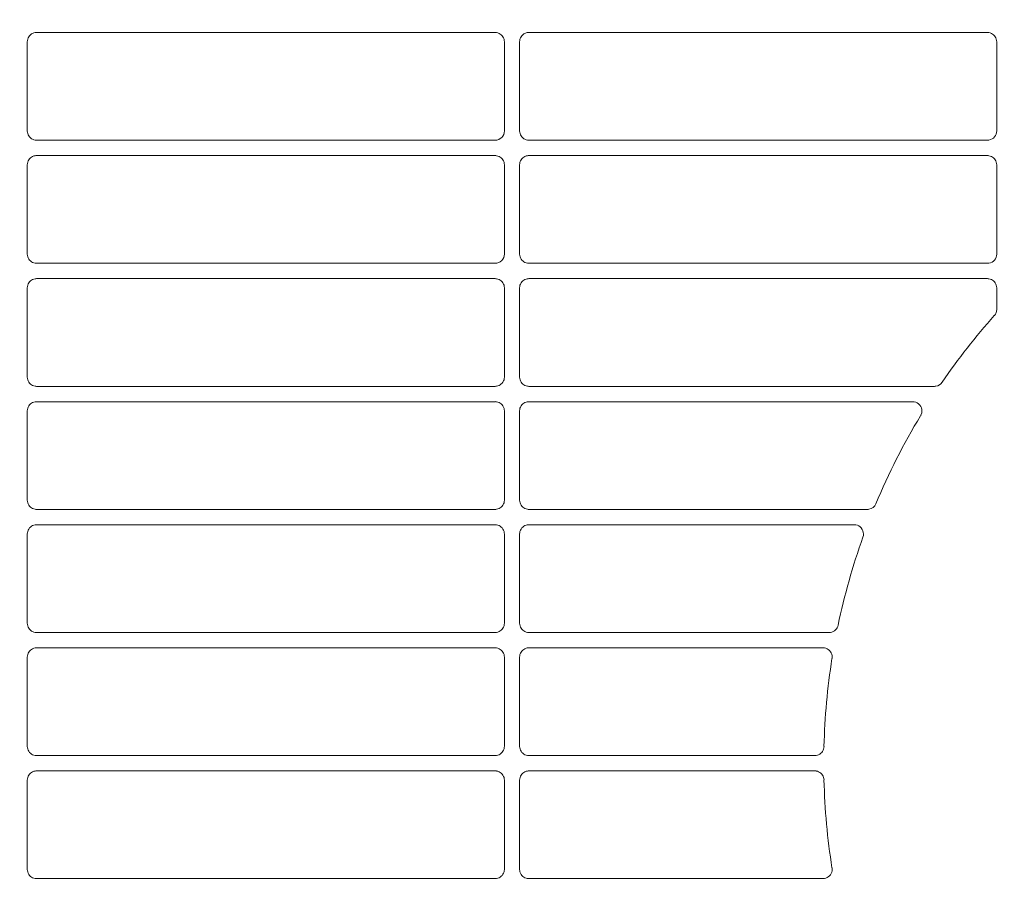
# Model space of a CAD drawing. Header units: millimetres. Extents: x -3034 to 546681, y -100001 to 133386.
# Tile 142 of 173: x 101760 to 101920, y -18041 to -17900. Entities that reach past the tile are written whole.
import ezdxf

# ---------------------------------------------------------------- set-up
doc = ezdxf.new("R2010")
doc.units = ezdxf.units.MM
doc.linetypes.add('ACAD_ISO03W100', pattern=[150, 60, -90])
doc.layers.get('Defpoints').update_dxf_attribs({"color": 252})
for name, color, linetype in [('___INST__AR_podstawy', 3, 'Continuous'), ('DETAIL', 5, 'Continuous'), ('ELEK CIENKIE', 80, 'Continuous'), ('ELEK ODGROMÓWKA', 214, 'Continuous')]:
    doc.layers.add(name, color=color, linetype=linetype)
doc.layers.add('I_WYMIARY', color=6, linetype='Continuous', lineweight=18)
doc.styles.add('DETALE1_100', font='arial.ttf', dxfattribs={"width": 0.6, "height": 200})
doc.dimstyles.new('Detale 1_100', dxfattribs={"dimscale": 0.12, "dimtxt": 250, "dimasz": 20, "dimexe": 50, "dimexo": 0, "dimgap": 30, "dimtad": 1, "dimdec": 1, "dimlfac": 0.1, "dimzin": 9, "dimdsep": 46, "dimtxsty": 'DETALE1_100', "dimblk1": 'DIM_KRESKA_', "dimblk2": 'DIM_KRESKA_', "dimsah": 1, "dimcen": 0, "dimse1": 1, "dimse2": 1, "dimclrd": 256, "dimclre": 256, "dimclrt": 256, "dimadec": 0, "dimazin": 0, "dimtfac": 0.01, "dimtdec": 1, "dimtix": 1, "dimtofl": 0, "dimtmove": 0, "dimatfit": 3, "dimfxl": 1, "dimtolj": 1, "dimtzin": 12, "dimlwd": -1, "dimarcsym": 0})

# ---------------------------------------------------------------- blocks, each defined once
blk = doc.blocks.new('iglice')
at = {"layer": 'ELEK CIENKIE', "color": 80, "linetype": 'ACAD_ISO03W100', "ltscale": 3}
blk.add_circle((-5706.4, 7322.5), 4350, dxfattribs=at)
blk = doc.blocks.new('wentDACH')
at = {"layer": 'DETAIL', "color": 8, "linetype": 'Continuous', "lineweight": 9}
for p, q in [((-84273.47, 25497.56), (-84273.48, 25497.35)), ((-84273.48, 25482.83), (-84273.48, 25497.35)), ((-84273.42, 25497.77), (-84273.47, 25497.56)), ((-84273.35, 25497.96), (-84273.42, 25497.77)), ((-84273.25, 25498.15), (-84273.35, 25497.96)), ((-84273.13, 25498.32), (-84273.25, 25498.15)), ((-84272.98, 25498.47), (-84273.13, 25498.32)), ((-84272.81, 25498.6), (-84272.98, 25498.47)), ((-84272.63, 25498.7), (-84272.81, 25498.6)), ((-84272.43, 25498.77), (-84272.63, 25498.7)), ((-84272.23, 25498.82), (-84272.43, 25498.77)), ((-84271.99, 25498.84), (-84197.45, 25498.84)), ((-84197.01, 25498.77), (-84197.22, 25498.82)), ((-84196.81, 25498.7), (-84197.01, 25498.77)), ((-84196.63, 25498.59), (-84196.81, 25498.7)), ((-84196.46, 25498.47), (-84196.63, 25498.59)), ((-84196.31, 25498.31), (-84196.46, 25498.47)), ((-84196.19, 25498.14), (-84196.31, 25498.31)), ((-84196.09, 25497.96), (-84196.19, 25498.14)), ((-84196.02, 25497.76), (-84196.09, 25497.96)), ((-84195.97, 25497.55), (-84196.02, 25497.76)), ((-84195.96, 25497.34), (-84195.97, 25497.55)), ((-84195.96, 25497.34), (-84195.96, 25482.84)), ((-84193.47, 25497.56), (-84193.48, 25497.35)), ((-84193.48, 25482.83), (-84193.48, 25497.35)), ((-84193.43, 25497.77), (-84193.47, 25497.56)), ((-84193.35, 25497.96), (-84193.43, 25497.77)), ((-84193.25, 25498.15), (-84193.35, 25497.96)), ((-84193.13, 25498.32), (-84193.25, 25498.15)), ((-84192.98, 25498.47), (-84193.13, 25498.32)), ((-84192.81, 25498.6), (-84192.98, 25498.47)), ((-84192.63, 25498.7), (-84192.81, 25498.6)), ((-84192.43, 25498.77), (-84192.63, 25498.7)), ((-84192.23, 25498.82), (-84192.43, 25498.77)), ((-84191.99, 25498.84), (-84117.45, 25498.84)), ((-84117.01, 25498.77), (-84117.22, 25498.82)), ((-84116.82, 25498.7), (-84117.01, 25498.77)), ((-84116.63, 25498.59), (-84116.82, 25498.7)), ((-84116.46, 25498.47), (-84116.63, 25498.59)), ((-84116.32, 25498.32), (-84116.46, 25498.47)), ((-84116.19, 25498.15), (-84116.32, 25498.32)), ((-84116.09, 25497.96), (-84116.19, 25498.15)), ((-84116.02, 25497.76), (-84116.09, 25497.96)), ((-84115.97, 25497.55), (-84116.02, 25497.76)), ((-84115.96, 25497.34), (-84115.97, 25497.55)), ((-84115.96, 25497.34), (-84115.96, 25482.84)), ((-84273.48, 25482.83), (-84273.47, 25482.62)), ((-84273.47, 25482.62), (-84273.42, 25482.41)), ((-84273.42, 25482.41), (-84273.35, 25482.22)), ((-84273.35, 25482.22), (-84273.25, 25482.03)), ((-84273.25, 25482.03), (-84273.12, 25481.86)), ((-84273.12, 25481.86), (-84272.98, 25481.71)), ((-84272.98, 25481.71), (-84272.81, 25481.58)), ((-84272.81, 25481.58), (-84272.62, 25481.48)), ((-84272.62, 25481.48), (-84272.43, 25481.41)), ((-84272.43, 25481.41), (-84272.22, 25481.36)), ((-84197.46, 25481.34), (-84271.99, 25481.34)), ((-84193.48, 25482.83), (-84193.47, 25482.62)), ((-84193.47, 25482.62), (-84193.42, 25482.41)), ((-84193.42, 25482.41), (-84193.35, 25482.22)), ((-84193.35, 25482.22), (-84193.25, 25482.03)), ((-84193.25, 25482.03), (-84193.13, 25481.86)), ((-84193.13, 25481.86), (-84192.98, 25481.71)), ((-84192.98, 25481.71), (-84192.81, 25481.58)), ((-84192.81, 25481.58), (-84192.62, 25481.48)), ((-84192.62, 25481.48), (-84192.43, 25481.41)), ((-84192.43, 25481.41), (-84192.22, 25481.36)), ((-84117.46, 25481.34), (-84191.99, 25481.34)), ((-84273.25, 25478.15), (-84273.35, 25477.96)), ((-84273.13, 25478.32), (-84273.25, 25478.15)), ((-84272.98, 25478.47), (-84273.13, 25478.32)), ((-84272.81, 25478.6), (-84272.98, 25478.47)), ((-84272.63, 25478.7), (-84272.81, 25478.6)), ((-84272.43, 25478.78), (-84272.63, 25478.7)), ((-84272.23, 25478.82), (-84272.43, 25478.78)), ((-84271.99, 25478.84), (-84197.45, 25478.84)), ((-84197.01, 25478.77), (-84197.22, 25478.82)), ((-84196.81, 25478.7), (-84197.01, 25478.77)), ((-84196.63, 25478.59), (-84196.81, 25478.7)), ((-84196.46, 25478.47), (-84196.63, 25478.59)), ((-84196.31, 25478.32), (-84196.46, 25478.47)), ((-84196.19, 25478.14), (-84196.31, 25478.32)), ((-84196.09, 25477.96), (-84196.19, 25478.14)), ((-84193.25, 25478.15), (-84193.35, 25477.96)), ((-84193.13, 25478.32), (-84193.25, 25478.15)), ((-84192.98, 25478.47), (-84193.13, 25478.32)), ((-84192.81, 25478.6), (-84192.98, 25478.47)), ((-84192.63, 25478.7), (-84192.81, 25478.6)), ((-84192.43, 25478.78), (-84192.63, 25478.7)), ((-84192.23, 25478.82), (-84192.43, 25478.78)), ((-84191.99, 25478.84), (-84117.45, 25478.84)), ((-84117.01, 25478.77), (-84117.22, 25478.82)), ((-84116.82, 25478.7), (-84117.01, 25478.77)), ((-84116.63, 25478.6), (-84116.82, 25478.7)), ((-84116.46, 25478.47), (-84116.63, 25478.6)), ((-84116.32, 25478.32), (-84116.46, 25478.47)), ((-84116.19, 25478.15), (-84116.32, 25478.32)), ((-84116.09, 25477.96), (-84116.19, 25478.15)), ((-84273.47, 25477.56), (-84273.48, 25477.35)), ((-84273.48, 25462.83), (-84273.48, 25477.35)), ((-84273.42, 25477.77), (-84273.47, 25477.56)), ((-84273.35, 25477.96), (-84273.42, 25477.77)), ((-84196.02, 25477.76), (-84196.09, 25477.96)), ((-84195.97, 25477.55), (-84196.02, 25477.76)), ((-84195.96, 25477.34), (-84195.97, 25477.55)), ((-84195.96, 25477.34), (-84195.96, 25462.84)), ((-84193.47, 25477.56), (-84193.48, 25477.35)), ((-84193.48, 25462.83), (-84193.48, 25477.35)), ((-84193.43, 25477.77), (-84193.47, 25477.56)), ((-84193.35, 25477.96), (-84193.43, 25477.77)), ((-84116.02, 25477.76), (-84116.09, 25477.96)), ((-84115.97, 25477.55), (-84116.02, 25477.76)), ((-84115.96, 25477.34), (-84115.97, 25477.55)), ((-84115.96, 25477.34), (-84115.96, 25462.84)), ((-84273.48, 25462.83), (-84273.47, 25462.62)), ((-84273.47, 25462.62), (-84273.42, 25462.41)), ((-84273.42, 25462.41), (-84273.35, 25462.22)), ((-84273.35, 25462.22), (-84273.25, 25462.03)), ((-84193.48, 25462.83), (-84193.47, 25462.62)), ((-84193.47, 25462.62), (-84193.42, 25462.41)), ((-84193.42, 25462.41), (-84193.35, 25462.22)), ((-84193.35, 25462.22), (-84193.25, 25462.03)), ((-84273.25, 25462.03), (-84273.13, 25461.86)), ((-84273.13, 25461.86), (-84272.98, 25461.71)), ((-84272.98, 25461.71), (-84272.81, 25461.58)), ((-84272.81, 25461.58), (-84272.62, 25461.48)), ((-84272.62, 25461.48), (-84272.43, 25461.41)), ((-84272.43, 25461.41), (-84272.22, 25461.36)), ((-84197.45, 25461.34), (-84271.99, 25461.34)), ((-84193.25, 25462.03), (-84193.13, 25461.86)), ((-84193.13, 25461.86), (-84192.98, 25461.71)), ((-84192.98, 25461.71), (-84192.81, 25461.58)), ((-84192.81, 25461.58), (-84192.62, 25461.48)), ((-84192.62, 25461.48), (-84192.43, 25461.41)), ((-84192.43, 25461.41), (-84192.22, 25461.36)), ((-84117.46, 25461.34), (-84191.99, 25461.34)), ((-84273.47, 25457.56), (-84273.48, 25457.35)), ((-84273.48, 25442.83), (-84273.48, 25457.35)), ((-84273.42, 25457.77), (-84273.47, 25457.56)), ((-84273.35, 25457.97), (-84273.42, 25457.77)), ((-84273.25, 25458.15), (-84273.35, 25457.97)), ((-84273.13, 25458.32), (-84273.25, 25458.15)), ((-84272.98, 25458.47), (-84273.13, 25458.32)), ((-84272.81, 25458.6), (-84272.98, 25458.47)), ((-84272.63, 25458.7), (-84272.81, 25458.6)), ((-84272.43, 25458.78), (-84272.63, 25458.7)), ((-84272.23, 25458.82), (-84272.43, 25458.78)), ((-84271.99, 25458.84), (-84197.45, 25458.84)), ((-84197.01, 25458.77), (-84197.22, 25458.82)), ((-84196.82, 25458.7), (-84197.01, 25458.77)), ((-84196.63, 25458.59), (-84196.82, 25458.7)), ((-84196.46, 25458.47), (-84196.63, 25458.59)), ((-84196.31, 25458.32), (-84196.46, 25458.47)), ((-84196.19, 25458.15), (-84196.31, 25458.32)), ((-84196.09, 25457.96), (-84196.19, 25458.15)), ((-84196.02, 25457.76), (-84196.09, 25457.96)), ((-84195.97, 25457.55), (-84196.02, 25457.76)), ((-84195.96, 25457.34), (-84195.97, 25457.55)), ((-84195.96, 25457.34), (-84195.96, 25442.84)), ((-84193.47, 25457.56), (-84193.48, 25457.35)), ((-84193.48, 25442.83), (-84193.48, 25457.35)), ((-84193.43, 25457.77), (-84193.47, 25457.56)), ((-84193.35, 25457.96), (-84193.43, 25457.77)), ((-84193.25, 25458.15), (-84193.35, 25457.96)), ((-84193.13, 25458.32), (-84193.25, 25458.15)), ((-84192.98, 25458.47), (-84193.13, 25458.32)), ((-84192.81, 25458.6), (-84192.98, 25458.47)), ((-84192.63, 25458.7), (-84192.81, 25458.6)), ((-84192.43, 25458.78), (-84192.63, 25458.7)), ((-84192.23, 25458.82), (-84192.43, 25458.78)), ((-84191.99, 25458.84), (-84117.45, 25458.84)), ((-84117.01, 25458.77), (-84117.22, 25458.82)), ((-84116.82, 25458.7), (-84117.01, 25458.77)), ((-84116.63, 25458.6), (-84116.82, 25458.7)), ((-84116.46, 25458.47), (-84116.63, 25458.6)), ((-84116.32, 25458.32), (-84116.46, 25458.47)), ((-84116.19, 25458.15), (-84116.32, 25458.32)), ((-84116.09, 25457.96), (-84116.19, 25458.15)), ((-84116.02, 25457.76), (-84116.09, 25457.96)), ((-84115.97, 25457.55), (-84116.02, 25457.76)), ((-84115.96, 25457.34), (-84115.97, 25457.55)), ((-84115.96, 25457.34), (-84115.96, 25453.83)), ((-84273.48, 25442.83), (-84273.47, 25442.62)), ((-84273.47, 25442.62), (-84273.42, 25442.41)), ((-84273.42, 25442.41), (-84273.35, 25442.22)), ((-84273.35, 25442.22), (-84273.25, 25442.03)), ((-84273.25, 25442.03), (-84273.13, 25441.86)), ((-84273.13, 25441.86), (-84272.98, 25441.71)), ((-84272.98, 25441.71), (-84272.81, 25441.58)), ((-84272.81, 25441.58), (-84272.62, 25441.48)), ((-84272.62, 25441.48), (-84272.43, 25441.41)), ((-84272.43, 25441.41), (-84272.22, 25441.36)), ((-84197.45, 25441.34), (-84271.99, 25441.34)), ((-84197.22, 25441.36), (-84197.02, 25441.41)), ((-84197.02, 25441.41), (-84196.82, 25441.48)), ((-84196.82, 25441.48), (-84196.63, 25441.59)), ((-84196.63, 25441.59), (-84196.46, 25441.72)), ((-84196.46, 25441.72), (-84196.32, 25441.87)), ((-84196.32, 25441.87), (-84196.19, 25442.04)), ((-84196.19, 25442.04), (-84196.09, 25442.22)), ((-84196.09, 25442.22), (-84196.02, 25442.42)), ((-84196.02, 25442.42), (-84195.97, 25442.63)), ((-84195.97, 25442.63), (-84195.96, 25442.84)), ((-84193.48, 25442.83), (-84193.47, 25442.62)), ((-84193.47, 25442.62), (-84193.42, 25442.41)), ((-84193.42, 25442.41), (-84193.35, 25442.22)), ((-84193.35, 25442.22), (-84193.25, 25442.03)), ((-84193.25, 25442.03), (-84193.13, 25441.86)), ((-84193.13, 25441.86), (-84192.98, 25441.71)), ((-84192.98, 25441.71), (-84192.81, 25441.58)), ((-84192.81, 25441.58), (-84192.63, 25441.48)), ((-84192.63, 25441.48), (-84192.43, 25441.41)), ((-84192.43, 25441.41), (-84192.22, 25441.36)), ((-84126.07, 25441.34), (-84191.99, 25441.34)), ((-84124.82, 25442.02), (-84124.84, 25441.99)), ((-84273.25, 25438.15), (-84273.35, 25437.97)), ((-84273.13, 25438.32), (-84273.25, 25438.15)), ((-84272.98, 25438.47), (-84273.13, 25438.32)), ((-84272.81, 25438.6), (-84272.98, 25438.47)), ((-84272.63, 25438.7), (-84272.81, 25438.6)), ((-84272.43, 25438.78), (-84272.63, 25438.7)), ((-84272.23, 25438.82), (-84272.43, 25438.78)), ((-84271.99, 25438.84), (-84197.45, 25438.84)), ((-84197.01, 25438.78), (-84197.22, 25438.82)), ((-84196.82, 25438.7), (-84197.01, 25438.78)), ((-84196.63, 25438.6), (-84196.82, 25438.7)), ((-84196.46, 25438.47), (-84196.63, 25438.6)), ((-84196.32, 25438.32), (-84196.46, 25438.47)), ((-84196.19, 25438.15), (-84196.32, 25438.32)), ((-84196.09, 25437.96), (-84196.19, 25438.15)), ((-84193.25, 25438.15), (-84193.35, 25437.96)), ((-84193.13, 25438.32), (-84193.25, 25438.15)), ((-84192.98, 25438.47), (-84193.13, 25438.32)), ((-84192.81, 25438.6), (-84192.98, 25438.47)), ((-84192.63, 25438.7), (-84192.81, 25438.6)), ((-84192.43, 25438.78), (-84192.63, 25438.7)), ((-84192.23, 25438.82), (-84192.43, 25438.78)), ((-84191.99, 25438.84), (-84129.61, 25438.84)), ((-84129.11, 25438.75), (-84129.37, 25438.82)), ((-84128.86, 25438.64), (-84129.11, 25438.75)), ((-84128.64, 25438.49), (-84128.86, 25438.64)), ((-84128.46, 25438.3), (-84128.64, 25438.49)), ((-84128.31, 25438.08), (-84128.46, 25438.3)), ((-84273.47, 25437.56), (-84273.48, 25437.35)), ((-84273.48, 25422.83), (-84273.48, 25437.35)), ((-84273.42, 25437.77), (-84273.47, 25437.56)), ((-84273.35, 25437.97), (-84273.42, 25437.77)), ((-84196.02, 25437.76), (-84196.09, 25437.96)), ((-84195.97, 25437.55), (-84196.02, 25437.76)), ((-84195.96, 25437.34), (-84195.97, 25437.55)), ((-84195.96, 25437.34), (-84195.96, 25422.84)), ((-84193.47, 25437.56), (-84193.48, 25437.35)), ((-84193.48, 25422.83), (-84193.48, 25437.35)), ((-84193.43, 25437.77), (-84193.47, 25437.56)), ((-84193.35, 25437.96), (-84193.43, 25437.77)), ((-84128.2, 25437.83), (-84128.31, 25438.08)), ((-84128.23, 25436.78), (-84128.15, 25437.04)), ((-84128.13, 25437.57), (-84128.2, 25437.83)), ((-84128.15, 25437.04), (-84128.12, 25437.3)), ((-84128.12, 25437.3), (-84128.13, 25437.57)), ((-84273.48, 25422.83), (-84273.47, 25422.62)), ((-84273.47, 25422.62), (-84273.42, 25422.41)), ((-84273.42, 25422.41), (-84273.35, 25422.22)), ((-84273.35, 25422.22), (-84273.25, 25422.03)), ((-84196.19, 25422.04), (-84196.09, 25422.22)), ((-84196.09, 25422.22), (-84196.02, 25422.42)), ((-84196.02, 25422.42), (-84195.97, 25422.63)), ((-84195.97, 25422.63), (-84195.96, 25422.84)), ((-84193.48, 25422.83), (-84193.47, 25422.62)), ((-84193.47, 25422.62), (-84193.42, 25422.42)), ((-84193.42, 25422.42), (-84193.35, 25422.22)), ((-84193.35, 25422.22), (-84193.25, 25422.03)), ((-84273.25, 25422.03), (-84273.13, 25421.86)), ((-84273.13, 25421.86), (-84272.98, 25421.71)), ((-84272.98, 25421.71), (-84272.81, 25421.58)), ((-84272.81, 25421.58), (-84272.62, 25421.48)), ((-84272.62, 25421.48), (-84272.43, 25421.41)), ((-84272.43, 25421.41), (-84272.22, 25421.36)), ((-84197.45, 25421.34), (-84271.99, 25421.34)), ((-84197.22, 25421.36), (-84197.02, 25421.41)), ((-84197.02, 25421.41), (-84196.82, 25421.48)), ((-84196.82, 25421.48), (-84196.63, 25421.59)), ((-84196.63, 25421.59), (-84196.46, 25421.72)), ((-84196.46, 25421.72), (-84196.32, 25421.87)), ((-84196.32, 25421.87), (-84196.19, 25422.04)), ((-84193.25, 25422.03), (-84193.13, 25421.86)), ((-84193.13, 25421.86), (-84192.98, 25421.71)), ((-84192.98, 25421.71), (-84192.81, 25421.58)), ((-84192.81, 25421.58), (-84192.63, 25421.48)), ((-84192.63, 25421.48), (-84192.43, 25421.41)), ((-84192.43, 25421.41), (-84192.22, 25421.36)), ((-84136.97, 25421.34), (-84191.99, 25421.34)), ((-84273.47, 25417.56), (-84273.48, 25417.35)), ((-84273.48, 25402.83), (-84273.48, 25417.35)), ((-84273.42, 25417.77), (-84273.47, 25417.56)), ((-84273.35, 25417.97), (-84273.42, 25417.77)), ((-84273.25, 25418.15), (-84273.35, 25417.97)), ((-84273.13, 25418.32), (-84273.25, 25418.15)), ((-84272.98, 25418.47), (-84273.13, 25418.32)), ((-84272.81, 25418.6), (-84272.98, 25418.47)), ((-84272.63, 25418.7), (-84272.81, 25418.6)), ((-84272.43, 25418.78), (-84272.63, 25418.7)), ((-84272.22, 25418.82), (-84272.43, 25418.78)), ((-84271.99, 25418.84), (-84197.45, 25418.84)), ((-84197.01, 25418.78), (-84197.22, 25418.82)), ((-84196.82, 25418.7), (-84197.01, 25418.78)), ((-84196.63, 25418.6), (-84196.82, 25418.7)), ((-84196.46, 25418.47), (-84196.63, 25418.6)), ((-84196.32, 25418.32), (-84196.46, 25418.47)), ((-84196.19, 25418.15), (-84196.32, 25418.32)), ((-84196.09, 25417.96), (-84196.19, 25418.15)), ((-84196.02, 25417.76), (-84196.09, 25417.96)), ((-84195.97, 25417.55), (-84196.02, 25417.76)), ((-84195.96, 25417.34), (-84195.97, 25417.55)), ((-84195.96, 25417.34), (-84195.96, 25402.84)), ((-84193.47, 25417.56), (-84193.48, 25417.35)), ((-84193.48, 25402.83), (-84193.48, 25417.35)), ((-84193.43, 25417.77), (-84193.47, 25417.56)), ((-84193.35, 25417.96), (-84193.43, 25417.77)), ((-84193.25, 25418.15), (-84193.35, 25417.96)), ((-84193.13, 25418.32), (-84193.25, 25418.15)), ((-84192.98, 25418.47), (-84193.13, 25418.32)), ((-84192.81, 25418.6), (-84192.98, 25418.47)), ((-84192.63, 25418.7), (-84192.81, 25418.6)), ((-84192.43, 25418.78), (-84192.63, 25418.7)), ((-84192.23, 25418.82), (-84192.43, 25418.78)), ((-84191.99, 25418.84), (-84139.1, 25418.84)), ((-84138.6, 25418.76), (-84138.86, 25418.82)), ((-84138.36, 25418.65), (-84138.6, 25418.76)), ((-84138.15, 25418.5), (-84138.36, 25418.65)), ((-84137.96, 25418.32), (-84138.15, 25418.5)), ((-84137.81, 25418.1), (-84137.96, 25418.32)), ((-84137.7, 25417.87), (-84137.81, 25418.1)), ((-84137.63, 25417.61), (-84137.7, 25417.87)), ((-84137.6, 25417.35), (-84137.63, 25417.61)), ((-84137.62, 25417.09), (-84137.6, 25417.35)), ((-84137.69, 25416.83), (-84137.62, 25417.09)), ((-84273.48, 25402.83), (-84273.47, 25402.62)), ((-84273.47, 25402.62), (-84273.42, 25402.41)), ((-84273.42, 25402.41), (-84273.35, 25402.22)), ((-84273.35, 25402.22), (-84273.25, 25402.03)), ((-84273.25, 25402.03), (-84273.13, 25401.86)), ((-84273.13, 25401.86), (-84272.98, 25401.71)), ((-84272.98, 25401.71), (-84272.81, 25401.58)), ((-84272.81, 25401.58), (-84272.62, 25401.48)), ((-84272.62, 25401.48), (-84272.43, 25401.41)), ((-84272.43, 25401.41), (-84272.22, 25401.36)), ((-84197.45, 25401.34), (-84271.99, 25401.34)), ((-84197.22, 25401.36), (-84197.01, 25401.41)), ((-84197.01, 25401.41), (-84196.82, 25401.48)), ((-84196.82, 25401.48), (-84196.63, 25401.59)), ((-84196.63, 25401.59), (-84196.46, 25401.72)), ((-84196.46, 25401.72), (-84196.32, 25401.87)), ((-84196.32, 25401.87), (-84196.19, 25402.04)), ((-84196.19, 25402.04), (-84196.09, 25402.22)), ((-84196.09, 25402.22), (-84196.02, 25402.42)), ((-84196.02, 25402.42), (-84195.97, 25402.63)), ((-84195.97, 25402.63), (-84195.96, 25402.84)), ((-84193.48, 25402.83), (-84193.47, 25402.62)), ((-84193.47, 25402.62), (-84193.42, 25402.42)), ((-84193.42, 25402.42), (-84193.35, 25402.22)), ((-84193.35, 25402.22), (-84193.25, 25402.03)), ((-84193.25, 25402.03), (-84193.13, 25401.86)), ((-84193.13, 25401.86), (-84192.98, 25401.71)), ((-84192.98, 25401.71), (-84192.81, 25401.59)), ((-84192.81, 25401.59), (-84192.63, 25401.48)), ((-84192.63, 25401.48), (-84192.43, 25401.41)), ((-84192.43, 25401.41), (-84192.22, 25401.36)), ((-84143.19, 25401.34), (-84191.99, 25401.34)), ((-84273.25, 25398.15), (-84273.35, 25397.97)), ((-84273.13, 25398.32), (-84273.25, 25398.15)), ((-84272.98, 25398.47), (-84273.13, 25398.32)), ((-84272.81, 25398.6), (-84272.98, 25398.47)), ((-84272.63, 25398.7), (-84272.81, 25398.6)), ((-84272.43, 25398.78), (-84272.63, 25398.7)), ((-84272.22, 25398.82), (-84272.43, 25398.78)), ((-84271.99, 25398.84), (-84197.45, 25398.84)), ((-84197.01, 25398.78), (-84197.22, 25398.82)), ((-84196.82, 25398.7), (-84197.01, 25398.78)), ((-84196.63, 25398.6), (-84196.82, 25398.7)), ((-84196.46, 25398.47), (-84196.63, 25398.6)), ((-84196.32, 25398.32), (-84196.46, 25398.47)), ((-84196.19, 25398.15), (-84196.32, 25398.32)), ((-84196.09, 25397.96), (-84196.19, 25398.15)), ((-84193.25, 25398.15), (-84193.35, 25397.97)), ((-84193.13, 25398.32), (-84193.25, 25398.15)), ((-84192.98, 25398.47), (-84193.13, 25398.32)), ((-84192.81, 25398.6), (-84192.98, 25398.47)), ((-84192.63, 25398.7), (-84192.81, 25398.6)), ((-84192.43, 25398.78), (-84192.63, 25398.7)), ((-84192.23, 25398.82), (-84192.43, 25398.78)), ((-84191.99, 25398.84), (-84144.2, 25398.84)), ((-84143.74, 25398.77), (-84143.96, 25398.82)), ((-84143.52, 25398.68), (-84143.74, 25398.77)), ((-84143.32, 25398.55), (-84143.52, 25398.68)), ((-84143.14, 25398.4), (-84143.32, 25398.55)), ((-84142.99, 25398.22), (-84143.14, 25398.4)), ((-84142.86, 25398.02), (-84142.99, 25398.22)), ((-84273.47, 25397.56), (-84273.48, 25397.35)), ((-84273.48, 25382.83), (-84273.48, 25397.35)), ((-84273.42, 25397.77), (-84273.47, 25397.56)), ((-84273.35, 25397.97), (-84273.42, 25397.77)), ((-84196.02, 25397.76), (-84196.09, 25397.96)), ((-84195.97, 25397.55), (-84196.02, 25397.76)), ((-84195.96, 25397.34), (-84195.97, 25397.55)), ((-84195.96, 25397.34), (-84195.96, 25382.84)), ((-84193.47, 25397.56), (-84193.48, 25397.35)), ((-84193.48, 25382.83), (-84193.48, 25397.35)), ((-84193.43, 25397.77), (-84193.47, 25397.56)), ((-84193.35, 25397.97), (-84193.43, 25397.77)), ((-84142.77, 25397.8), (-84142.86, 25398.02)), ((-84142.72, 25397.57), (-84142.77, 25397.8)), ((-84142.7, 25397.34), (-84142.72, 25397.57)), ((-84142.72, 25397.11), (-84142.7, 25397.34)), ((-84273.48, 25382.83), (-84273.47, 25382.62)), ((-84273.47, 25382.62), (-84273.42, 25382.41)), ((-84273.42, 25382.41), (-84273.35, 25382.22)), ((-84273.35, 25382.22), (-84273.25, 25382.03)), ((-84196.19, 25382.04), (-84196.09, 25382.22)), ((-84196.09, 25382.22), (-84196.02, 25382.42)), ((-84196.02, 25382.42), (-84195.97, 25382.63)), ((-84195.97, 25382.63), (-84195.96, 25382.84)), ((-84193.48, 25382.83), (-84193.47, 25382.62)), ((-84193.47, 25382.62), (-84193.42, 25382.42)), ((-84193.42, 25382.42), (-84193.35, 25382.22)), ((-84193.35, 25382.22), (-84193.25, 25382.03)), ((-84144.27, 25382.02), (-84144.17, 25382.2)), ((-84144.17, 25382.2), (-84144.09, 25382.4)), ((-84144.09, 25382.4), (-84144.04, 25382.6)), ((-84144.04, 25382.6), (-84144.02, 25382.81)), ((-84273.25, 25382.03), (-84273.13, 25381.86)), ((-84273.13, 25381.86), (-84272.98, 25381.71)), ((-84272.98, 25381.71), (-84272.81, 25381.59)), ((-84272.81, 25381.59), (-84272.63, 25381.48)), ((-84272.63, 25381.48), (-84272.43, 25381.41)), ((-84272.43, 25381.41), (-84272.22, 25381.36)), ((-84197.45, 25381.34), (-84271.99, 25381.34)), ((-84197.22, 25381.36), (-84197.01, 25381.41)), ((-84197.01, 25381.41), (-84196.82, 25381.48)), ((-84196.82, 25381.48), (-84196.63, 25381.59)), ((-84196.63, 25381.59), (-84196.46, 25381.72)), ((-84196.46, 25381.72), (-84196.32, 25381.87)), ((-84196.32, 25381.87), (-84196.19, 25382.04)), ((-84193.25, 25382.03), (-84193.13, 25381.86)), ((-84193.13, 25381.86), (-84192.98, 25381.71)), ((-84192.98, 25381.71), (-84192.81, 25381.59)), ((-84192.81, 25381.59), (-84192.63, 25381.48)), ((-84192.63, 25381.48), (-84192.43, 25381.41)), ((-84192.43, 25381.41), (-84192.22, 25381.36)), ((-84145.52, 25381.34), (-84191.99, 25381.34)), ((-84145.29, 25381.36), (-84145.09, 25381.41)), ((-84145.09, 25381.41), (-84144.89, 25381.48)), ((-84144.89, 25381.48), (-84144.71, 25381.58)), ((-84144.71, 25381.58), (-84144.54, 25381.71)), ((-84144.54, 25381.71), (-84144.39, 25381.85)), ((-84144.39, 25381.85), (-84144.27, 25382.02)), ((-84273.48, 25377.35), (-84273.47, 25377.56)), ((-84273.48, 25377.35), (-84273.48, 25362.83)), ((-84273.47, 25377.56), (-84273.42, 25377.77)), ((-84273.42, 25377.77), (-84273.35, 25377.97)), ((-84273.35, 25377.97), (-84273.25, 25378.15)), ((-84273.25, 25378.15), (-84273.13, 25378.32)), ((-84273.13, 25378.32), (-84272.98, 25378.47)), ((-84272.98, 25378.47), (-84272.81, 25378.6)), ((-84272.81, 25378.6), (-84272.63, 25378.7)), ((-84272.63, 25378.7), (-84272.43, 25378.78)), ((-84272.43, 25378.78), (-84272.22, 25378.82)), ((-84197.45, 25378.84), (-84271.99, 25378.84)), ((-84197.22, 25378.82), (-84197.01, 25378.78)), ((-84197.01, 25378.78), (-84196.82, 25378.7)), ((-84196.82, 25378.7), (-84196.63, 25378.6)), ((-84196.63, 25378.6), (-84196.46, 25378.47)), ((-84196.46, 25378.47), (-84196.32, 25378.32)), ((-84196.32, 25378.32), (-84196.19, 25378.15)), ((-84196.19, 25378.15), (-84196.09, 25377.96)), ((-84196.09, 25377.96), (-84196.02, 25377.76)), ((-84196.02, 25377.76), (-84195.97, 25377.56)), ((-84195.97, 25377.56), (-84195.96, 25377.34)), ((-84195.96, 25362.84), (-84195.96, 25377.34)), ((-84193.48, 25377.35), (-84193.47, 25377.56)), ((-84193.48, 25377.35), (-84193.48, 25362.83)), ((-84193.47, 25377.56), (-84193.42, 25377.77)), ((-84193.42, 25377.77), (-84193.35, 25377.97)), ((-84193.35, 25377.97), (-84193.25, 25378.15)), ((-84193.25, 25378.15), (-84193.13, 25378.32)), ((-84193.13, 25378.32), (-84192.98, 25378.47)), ((-84192.98, 25378.47), (-84192.81, 25378.6)), ((-84192.81, 25378.6), (-84192.63, 25378.7)), ((-84192.63, 25378.7), (-84192.43, 25378.78)), ((-84192.43, 25378.78), (-84192.22, 25378.82)), ((-84145.52, 25378.84), (-84191.99, 25378.84)), ((-84145.29, 25378.83), (-84145.09, 25378.78)), ((-84145.09, 25378.78), (-84144.89, 25378.7)), ((-84144.89, 25378.7), (-84144.71, 25378.6)), ((-84144.71, 25378.6), (-84144.54, 25378.48)), ((-84144.54, 25378.48), (-84144.39, 25378.33)), ((-84144.39, 25378.33), (-84144.27, 25378.17)), ((-84144.27, 25378.17), (-84144.17, 25377.98)), ((-84144.17, 25377.98), (-84144.09, 25377.79)), ((-84144.09, 25377.79), (-84144.04, 25377.59)), ((-84144.04, 25377.59), (-84144.02, 25377.38)), ((-84142.72, 25363.08), (-84142.7, 25362.85)), ((-84273.47, 25362.62), (-84273.48, 25362.83)), ((-84273.42, 25362.42), (-84273.47, 25362.62)), ((-84273.35, 25362.22), (-84273.42, 25362.42)), ((-84273.25, 25362.03), (-84273.35, 25362.22)), ((-84273.13, 25361.86), (-84273.25, 25362.03)), ((-84272.98, 25361.71), (-84273.13, 25361.86)), ((-84272.81, 25361.59), (-84272.98, 25361.71)), ((-84272.63, 25361.48), (-84272.81, 25361.59)), ((-84272.43, 25361.41), (-84272.63, 25361.48)), ((-84272.22, 25361.36), (-84272.43, 25361.41)), ((-84271.99, 25361.34), (-84197.45, 25361.34)), ((-84197.01, 25361.41), (-84197.22, 25361.36)), ((-84196.82, 25361.49), (-84197.01, 25361.41)), ((-84196.63, 25361.59), (-84196.82, 25361.49)), ((-84196.46, 25361.72), (-84196.63, 25361.59)), ((-84196.32, 25361.87), (-84196.46, 25361.72)), ((-84196.19, 25362.04), (-84196.32, 25361.87)), ((-84196.09, 25362.23), (-84196.19, 25362.04)), ((-84196.02, 25362.42), (-84196.09, 25362.23)), ((-84195.97, 25362.63), (-84196.02, 25362.42)), ((-84195.96, 25362.84), (-84195.97, 25362.63)), ((-84193.47, 25362.62), (-84193.48, 25362.83)), ((-84193.43, 25362.42), (-84193.47, 25362.62)), ((-84193.35, 25362.22), (-84193.43, 25362.42)), ((-84193.25, 25362.03), (-84193.35, 25362.22)), ((-84193.13, 25361.86), (-84193.25, 25362.03)), ((-84192.98, 25361.71), (-84193.13, 25361.86)), ((-84192.81, 25361.59), (-84192.98, 25361.71)), ((-84192.63, 25361.48), (-84192.81, 25361.59)), ((-84192.43, 25361.41), (-84192.63, 25361.48)), ((-84192.23, 25361.36), (-84192.43, 25361.41)), ((-84191.99, 25361.34), (-84144.2, 25361.34)), ((-84143.74, 25361.42), (-84143.96, 25361.36)), ((-84143.52, 25361.51), (-84143.74, 25361.42)), ((-84143.32, 25361.63), (-84143.52, 25361.51)), ((-84143.14, 25361.78), (-84143.32, 25361.63)), ((-84142.99, 25361.96), (-84143.14, 25361.78)), ((-84142.86, 25362.16), (-84142.99, 25361.96)), ((-84142.77, 25362.38), (-84142.86, 25362.16)), ((-84142.72, 25362.61), (-84142.77, 25362.38)), ((-84142.7, 25362.85), (-84142.72, 25362.61))]:
    blk.add_line(p, q, dxfattribs=at)
for centre, radius, start, end in [((-84271.99, 25497.33), 1.51, 90.0018, 98.9327), ((-84197.45, 25497.35), 1.49, 81.0339, 89.9981), ((-84191.99, 25497.33), 1.51, 90.0018, 98.9354), ((-84117.45, 25497.34), 1.5, 81.0392, 89.9981), ((-84271.99, 25482.85), 1.51, 261.0727, 269.9977), ((-84197.46, 25482.84), 1.5, 270.0024, 0.0698), ((-84191.99, 25482.85), 1.51, 261.0697, 269.9977), ((-84117.46, 25482.84), 1.5, 270.0024, 278.9572), ((-84117.46, 25482.84), 1.5, 278.9583, 0.061), ((-84271.99, 25477.33), 1.51, 90.0018, 98.9324), ((-84197.45, 25477.35), 1.49, 81.034, 89.9981), ((-84191.99, 25477.33), 1.51, 90.0019, 98.9352), ((-84117.45, 25477.34), 1.5, 81.0393, 89.9981), ((-84197.46, 25462.84), 1.5, 270.0024, 0.0761), ((-84117.45, 25462.84), 1.5, 278.9627, 0.0673), ((-84271.99, 25462.85), 1.51, 261.0723, 269.9977), ((-84191.99, 25462.85), 1.51, 261.0693, 269.9977), ((-84117.46, 25462.84), 1.5, 270.0024, 278.9575), ((-84271.99, 25457.33), 1.51, 90.0019, 98.9322), ((-84197.45, 25457.35), 1.49, 81.0341, 89.9981), ((-84191.99, 25457.33), 1.51, 90.0019, 98.935), ((-84117.45, 25457.34), 1.5, 81.0394, 89.9981), ((-84034.65, 25380.06), 109.41, 138.3027, 145.5049), ((-84117.46, 25453.83), 1.5, 318.2836, 359.9781), ((-84271.99, 25442.85), 1.51, 261.0719, 269.9978), ((-84197.45, 25442.84), 1.5, 270.0023, 278.9633), ((-84191.99, 25442.85), 1.51, 261.0689, 269.9977), ((-84126.07, 25442.84), 1.5, 270.0096, 279.242), ((-84126.08, 25442.84), 1.5, 279.2799, 325.548), ((-84271.99, 25437.33), 1.51, 90.0019, 98.9319), ((-84197.45, 25437.35), 1.5, 81.0342, 89.998), ((-84191.99, 25437.33), 1.51, 90.0019, 98.9348), ((-84129.61, 25437.34), 1.5, 80.7359, 89.9945), ((-84034.65, 25380.06), 109.41, 148.9035, 157.3076), ((-84129.64, 25437.35), 1.53, 328.9092, 336.3016), ((-84129.64, 25437.35), 1.52, 336.3031, 338.1324), ((-84136.97, 25422.84), 1.5, 278.4542, 337.3523), ((-84271.99, 25422.85), 1.51, 261.0715, 269.9978), ((-84197.45, 25422.84), 1.5, 270.0023, 278.9636), ((-84191.99, 25422.85), 1.51, 261.0685, 269.9978), ((-84136.97, 25422.84), 1.5, 270.0069, 278.4045), ((-84271.99, 25417.33), 1.51, 90.0019, 98.9317), ((-84197.45, 25417.35), 1.5, 81.0343, 89.998), ((-84191.99, 25417.33), 1.51, 90.0019, 98.9345), ((-84139.1, 25417.34), 1.5, 81.8112, 89.9941), ((-84139.09, 25417.35), 1.49, 80.8864, 81.8067), ((-84034.65, 25380.06), 109.41, 160.3572, 168.1436), ((-84271.99, 25402.85), 1.51, 261.0712, 269.9978), ((-84197.45, 25402.84), 1.5, 270.0023, 278.9638), ((-84191.99, 25402.85), 1.51, 261.0682, 269.9978), ((-84143.19, 25402.84), 1.5, 270.0072, 278.6655), ((-84143.19, 25402.84), 1.5, 278.7329, 348.2131), ((-84271.99, 25397.33), 1.51, 90.0019, 98.9314), ((-84197.45, 25397.35), 1.5, 81.0345, 89.998), ((-84191.99, 25397.33), 1.51, 90.002, 98.9343), ((-84144.2, 25397.35), 1.5, 82.5083, 89.9943), ((-84144.2, 25397.35), 1.49, 81.0389, 82.5064), ((-84034.65, 25380.06), 109.41, 171.0351, 178.5598), ((-84271.99, 25382.85), 1.51, 261.0709, 269.9979), ((-84197.45, 25382.84), 1.5, 270.0022, 278.964), ((-84191.99, 25382.85), 1.51, 261.0679, 269.9978), ((-84145.52, 25382.84), 1.5, 270.0072, 278.8272), ((-84271.99, 25377.33), 1.51, 90.0021, 98.9291), ((-84197.45, 25377.35), 1.5, 81.036, 89.9978), ((-84191.99, 25377.33), 1.51, 90.0022, 98.9321), ((-84145.52, 25377.35), 1.5, 81.1728, 89.9928), ((-84034.65, 25380.13), 109.41, 181.4402, 188.9649), ((-84271.99, 25362.85), 1.51, 261.0686, 269.9981), ((-84197.45, 25362.84), 1.5, 270.002, 278.9655), ((-84191.99, 25362.85), 1.51, 261.0657, 269.998), ((-84144.2, 25362.84), 1.5, 270.0057, 277.4917), ((-84144.2, 25362.83), 1.49, 277.4936, 278.9611)]:
    blk.add_arc(centre, radius, start, end, dxfattribs=at)
blk = doc.blocks.new('DIM_KRESKA_')
for p, q in [((0, 14), (0, -14)), ((-6, 0), (6, 0))]:
    blk.add_line(p, q)
at = {"const_width": 1.2}
blk.add_lwpolyline([(-4.243, -4.243), (4.243, 4.243)], dxfattribs=at)
blk = doc.blocks.new('*D524')
at = {"layer": 'Defpoints', "color": 0}
for p in [(101226.4, -17351.32), (109926.4, -17351.32), (109926.4, -19434.49)]:
    blk.add_point(p, dxfattribs=at)
at = {"layer": 'I_WYMIARY'}
blk.add_line((101228.8, -19434.49), (109924, -19434.49), dxfattribs=at)
at = {"layer": 'I_WYMIARY', "xscale": 2.4, "yscale": 2.4, "zscale": 2.4, "rotation": 180}
blk.add_blockref('DIM_KRESKA_', (101226.4, -19434.49), dxfattribs=at)
at = {"layer": 'I_WYMIARY', "xscale": 2.4, "yscale": 2.4, "zscale": 2.4}
blk.add_blockref('DIM_KRESKA_', (109926.4, -19434.49), dxfattribs=at)
at = {"layer": 'I_WYMIARY', "insert": (105576.4, -19328.7), "char_height": 200, "attachment_point": 5, "style": 'DETALE1_100'}
blk.add_mtext('\\A1;870', dxfattribs=at)

msp = doc.modelspace()

# ---------------------------------------------------------------- block references
at = {"layer": '___INST__AR_podstawy', "color": 210, "lineweight": 40}
msp.add_blockref('wentDACH', (186034.592, -43400.942), dxfattribs=at)
at = {"layer": 'ELEK ODGROMÓWKA'}
msp.add_blockref('iglice', (111335.99, -24243.943), dxfattribs=at)

# ---------------------------------------------------------------- dimensions: what is measured, and where the dimension line sits
at = {"layer": 'I_WYMIARY'}
dim = msp.add_linear_dim(base=(109926.396, -19434.486), p1=(101226.396, -17351.322), p2=(109926.396, -17351.322), dimstyle='Detale 1_100', dxfattribs=at)
dim.commit()
dim.dimension.update_dxf_attribs({"geometry": '*D524', "text_midpoint": (105576.396, -19328.703)})

doc.saveas('drawing.dxf')
